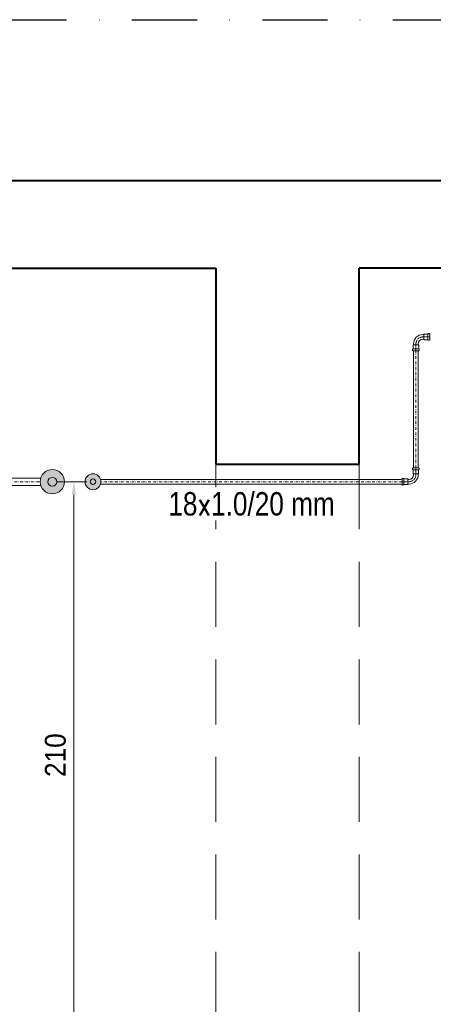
# Model space of a CAD drawing. Header units: millimetres. Extents: x -368 to 1732, y 3428 to 4913.
# Tile 3 of 80: x 480 to 639, y 3682 to 4061. Entities that reach past the tile are written whole.
import ezdxf

# ---------------------------------------------------------------- set-up
doc = ezdxf.new("R2010")
doc.units = ezdxf.units.MM
for name, pattern in [('ACAD_ISO08W100', [36, 24, -3, 6, -3]), ('DASHDOT2', [0.5, 0.25, -0.125, 0, -0.125]), ('DASHDOTX2', [2, 1, -0.5, 0, -0.5]), ('DASHED', [0.75, 0.5, -0.25])]:
    doc.linetypes.add(name, pattern=pattern)
doc.layers.get('Defpoints').update_dxf_attribs({"lineweight": 9})
doc.layers.add('-- Budynek', color=7, linetype='Continuous')
doc.layers.add('-- RAMKA', color=11, linetype='Continuous')
for name, color, linetype, lineweight in [('-- CO_opis', 11, 'Continuous', 0), ('-- CO_rury', 11, 'Continuous', 9), ('_NOŚNE', 73, 'Continuous', 40), ('PRZERYWANA', 50, 'DASHED', 15), ('WYMIARY', 123, 'Continuous', 9)]:
    doc.layers.add(name, color=color, linetype=linetype, lineweight=lineweight)
doc.styles.add('1-100', font='arial.ttf', dxfattribs={"width": 0.5, "oblique": 5, "height": 20})
doc.styles.add('A', font='arial.ttf', dxfattribs={"width": 0.9})
doc.styles.add('INSTADT', font='arial.ttf', dxfattribs={"width": 0.9})
doc.dimstyles.new('1-100', dxfattribs={"dimtxt": 20, "dimasz": 0.4, "dimexe": 15, "dimexo": 0.1, "dimgap": 2, "dimtad": 1, "dimdec": 0, "dimdsep": 46, "dimtxsty": '1-100', "dimblk": 'wymiarowa', "dimcen": 0, "dimse1": 1, "dimse2": 1, "dimclrd": 256, "dimclre": 256, "dimclrt": 2, "dimadec": 0, "dimazin": 0, "dimtfac": 1, "dimtdec": 0, "dimtix": 1, "dimtofl": 0, "dimtmove": 1, "dimatfit": 0, "dimldrblk": 'wymiarowa', "dimfxl": 1, "dimtolj": 1, "dimtzin": 0, "dimlwd": -1, "dimlwe": -1, "dimarcsym": 0})

# ---------------------------------------------------------------- blocks, each defined once
blk = doc.blocks.new('-- DN25')
at = {"layer": '-- RAMKA'}
h = blk.add_hatch(color=251, dxfattribs=at)
edge = h.paths.add_edge_path()
edge.add_arc((0, 0), 46.9, 0, 360)
at = {"color": 11, "ltscale": 10}
blk.add_circle((0, 0), 46.8, dxfattribs=at)
at = {"color": 51, "ltscale": 10}
blk.add_circle((0, 0), 16.8, dxfattribs=at)
blk = doc.blocks.new('*U863')
blk.add_blockref('-- DN25', (0, 0))
blk = doc.blocks.new('*D871')
at = {"layer": '-- CO_opis', "color": 50, "linetype": 'Continuous', "ltscale": 2}
for p, q in [((494.54, 3882.83), (506.11, 3882.83)), ((513.21, 3672.52), (496.11, 3672.52))]:
    blk.add_line(p, q, dxfattribs=at)
at = {"layer": '-- CO_opis', "linetype": 'Continuous', "lineweight": 5, "ltscale": 2}
blk.add_line((501.11, 3677.52), (501.11, 3877.83), dxfattribs=at)
at = {"layer": '-- CO_opis', "linetype": 'Continuous', "ltscale": 2}
for points in [[(500.28, 3877.83), (501.95, 3877.83), (501.11, 3882.83)], [(500.28, 3677.52), (501.95, 3677.52), (501.11, 3672.52)]]:
    blk.add_solid(points, dxfattribs=at)
at = {"layer": 'Defpoints', "color": 0, "linetype": 'Continuous', "ltscale": 2}
for p in [(488.54, 3882.83, 0), (501.11, 3882.83), (519.21, 3672.52, 0)]:
    blk.add_point(p, dxfattribs=at)
at = {"layer": '-- CO_opis', "color": 1, "linetype": 'Continuous', "ltscale": 2, "insert": (494.03, 3777.67), "char_height": 8, "attachment_point": 5, "rotation": 90, "style": 'INSTADT'}
blk.add_mtext('\\A1;210', dxfattribs=at)
blk = doc.blocks.new('_ArchTick')
at = {"color": 0, "linetype": 'ByBlock', "const_width": 0.15}
blk.add_lwpolyline([(-0.5, -0.5), (0.5, 0.5)], dxfattribs=at)
blk = doc.blocks.new('wymiarowa')
at = {"layer": 'WYMIARY'}
for p, q in [((0, 25), (0, -25)), ((-17, 0), (17, 0))]:
    blk.add_line(p, q, dxfattribs=at)
at = {"layer": 'WYMIARY', "xscale": 17, "yscale": 17, "zscale": 17, "rotation": 180}
blk.add_blockref('_ArchTick', (0, 0), dxfattribs=at)
blk = doc.blocks.new('*U875')
at = {"color": 0, "ltscale": 10}
for p, q in [((4575.2, 9), (5732.4, 9)), ((4575.2, -9), (5732.4, -9))]:
    blk.add_line(p, q, dxfattribs=at)
at = {"color": 50, "linetype": 'DASHDOT2', "ltscale": 40}
blk.add_line((4575.2, 0), (5732.4, 0), dxfattribs=at)
blk = doc.blocks.new('-- DN15')
at = {"layer": '-- RAMKA'}
h = blk.add_hatch(color=251, dxfattribs=at)
edge = h.paths.add_edge_path()
edge.add_arc((0, 0), 30.6, 0, 360)
at = {"color": 11, "ltscale": 10}
for radius in [30.6, 10.6]:
    blk.add_circle((0, 0), radius, dxfattribs=at)
blk = doc.blocks.new('*U879')
blk.add_blockref('-- DN15', (0, 0))
blk = doc.blocks.new('GEBERIT_KOL_90st_18')
at = {"color": 0}
for p, q in [((-53, 63.4), (-53, 42.6)), ((-45.9, 63.6), (-48.8, 65.6)), ((-45.9, 42.4), (-48.8, 40.4)), ((-33, 63.6), (-45.9, 63.6)), ((-33, 42.4), (-45.9, 42.4)), ((-30.4, 63), (-30.4, 43)), ((-27, 62), (-30.4, 62)), ((-27, 44), (-30.4, 44)), ((-10.6, 7.1), (-12.6, 4.2)), ((-10.6, 20), (-10.6, 7.1)), ((-10.4, 0), (10.4, 0)), ((-10, 22.5), (10, 22.5)), ((-9, 22.5), (-9, 26)), ((9, 22.5), (9, 26)), ((10.6, 20), (10.6, 7.1)), ((10.6, 7.1), (12.6, 4.2))]:
    blk.add_line(p, q, dxfattribs=at)
at = {"color": 50, "linetype": 'DASHDOTX2', "ltscale": 0.1}
for p, q in [((-27, 53), (-53, 53)), ((0, 26), (0, 0))]:
    blk.add_line(p, q, dxfattribs=at)
at = {"color": 50}
for p, q in [((-45.9, 63.6), (-45.9, 42.4)), ((-10.6, 7.1), (10.6, 7.1))]:
    blk.add_line(p, q, dxfattribs=at)
at = {"color": 0}
for centre, radius, start, end in [((-50.3, 63.4), 2.7, 55, 180), ((-50.3, 42.6), 2.7, 180, 305), ((-33, 58.3), 5.33, 61.3994, 90), ((-33, 47.7), 5.33, 270, 298.6006), ((-27, 26), 36, 0, 90), ((-27, 26), 18, 0, 90), ((-10.4, 2.7), 2.7, 145, 270), ((-5.3, 20), 5.33, 151.3994, 180), ((5.3, 20), 5.33, 0, 28.6006), ((10.4, 2.7), 2.7, 270, 35)]:
    blk.add_arc(centre, radius, start, end, dxfattribs=at)
at = {"color": 50, "linetype": 'DASHDOTX2', "ltscale": 0.1}
blk.add_arc((-27, 26), 27, 0, 90, dxfattribs=at)
blk = doc.blocks.new('*U880')
blk.add_blockref('GEBERIT_KOL_90st_18', (1616.2, 931.7))
blk = doc.blocks.new('*U882')
at = {"color": 0, "ltscale": 10}
for p, q in [((4575.2, 9), (5026.1, 9)), ((4575.2, -9), (5026.1, -9))]:
    blk.add_line(p, q, dxfattribs=at)
at = {"color": 50, "linetype": 'DASHDOT2', "ltscale": 40}
blk.add_line((4575.2, 0), (5026.1, 0), dxfattribs=at)
blk = doc.blocks.new('*U908')
at = {"color": 0, "ltscale": 10}
for p, q in [((4849.6, 14), (5346.5, 14)), ((4849.6, -14), (5346.5, -14))]:
    blk.add_line(p, q, dxfattribs=at)
at = {"color": 50, "linetype": 'DASHDOT2', "ltscale": 40}
blk.add_line((4849.6, 0), (5346.5, 0), dxfattribs=at)

msp = doc.modelspace()

# ---------------------------------------------------------------- linework, layer by layer
at = {"layer": '-- Budynek', "color": 50, "linetype": 'DASHDOT2', "ltscale": 100}
msp.add_lwpolyline([(72.53, 4060.52), (815.1, 4060.52), (815.1, 3642.52), (72.53, 3642.52)], dxfattribs=at)
at = {"layer": '_NOŚNE'}
for p, q in [((815.1, 3998.52), (147.46, 3998.52)), ((147.46, 3964.9), (555.7, 3964.9)), ((555.7, 3964.9), (555.7, 3889.52)), ((752.7, 3964.9), (610.7, 3964.9)), ((610.7, 3889.52), (610.7, 3964.9)), ((752.7, 3964.9), (610.7, 3964.9)), ((555.7, 3889.52), (610.7, 3889.52))]:
    msp.add_line(p, q, dxfattribs=at)
at = {"layer": 'PRZERYWANA', "ltscale": 50}
for p, q in [((555.7, 3889.52), (555.7, 3672.52)), ((610.7, 3889.52), (610.7, 3672.52))]:
    msp.add_line(p, q, dxfattribs=at)

# ---------------------------------------------------------------- block references
at = {"layer": '-- CO_rury', "linetype": 'ACAD_ISO08W100', "ltscale": 20, "yscale": 0.1, "zscale": 0.1}
for name, p, xscale in [('*U880', (794.15, 3840.05), -0.1), ('*U863', (492.82, 3882.83), 0.1), ('*U879', (508.44, 3882.83), 0.1), ('*U908', (-46.52, 3882.83), 0.1), ('*U875', (1084.75, 3882.83), -0.1)]:
    msp.add_blockref(name, p, dxfattribs=dict(at, xscale=xscale))
at = {"layer": '-- CO_rury', "linetype": 'ACAD_ISO08W100', "ltscale": 20, "xscale": -0.1, "yscale": 0.1, "zscale": 0.1}
for name, p, rotation in [('*U882', (632.52, 3430.61), 270), ('*U880', (470.9, 3981.3), 180)]:
    msp.add_blockref(name, p, dxfattribs=dict(at, rotation=rotation))

# ---------------------------------------------------------------- dimensions: what is measured, and where the dimension line sits
at = {"layer": '-- CO_opis', "linetype": 'Continuous', "ltscale": 2}
dim = msp.add_linear_dim(base=(501.11, 3882.83, 0), p1=(519.21, 3672.52), p2=(488.54, 3882.83), angle=90, dimstyle='1-100', override={"dimtxt": 8, "dimasz": 5, "dimexe": 5, "dimexo": 6, "dimgap": 3, "dimtxsty": 'INSTADT', "dimsah": 1, "dimse1": 0, "dimse2": 0, "dimclre": 50, "dimclrt": 1, "dimfxl": 30, "dimfxlon": 1, "dimlwd": 5}, dxfattribs=at)
dim.commit()
dim.dimension.update_dxf_attribs({"geometry": '*D871', "text_midpoint": (494.03, 3777.67, 0)})

# ---------------------------------------------------------------- next in the draw order: texts
at = {"layer": '-- CO_opis', "insert": (569.37, 3878.83), "char_height": 9, "attachment_point": 2, "style": 'A', "bg_fill": 3, "box_fill_scale": 1.2, "bg_fill_color": 256, "bg_fill_transparency": 0}
msp.add_mtext('{\\W0.8;18\\Fromans|c0;x\\fArial|b0|i0|c238|p34;1.0/20 mm}', dxfattribs=at)

doc.saveas('drawing.dxf')
